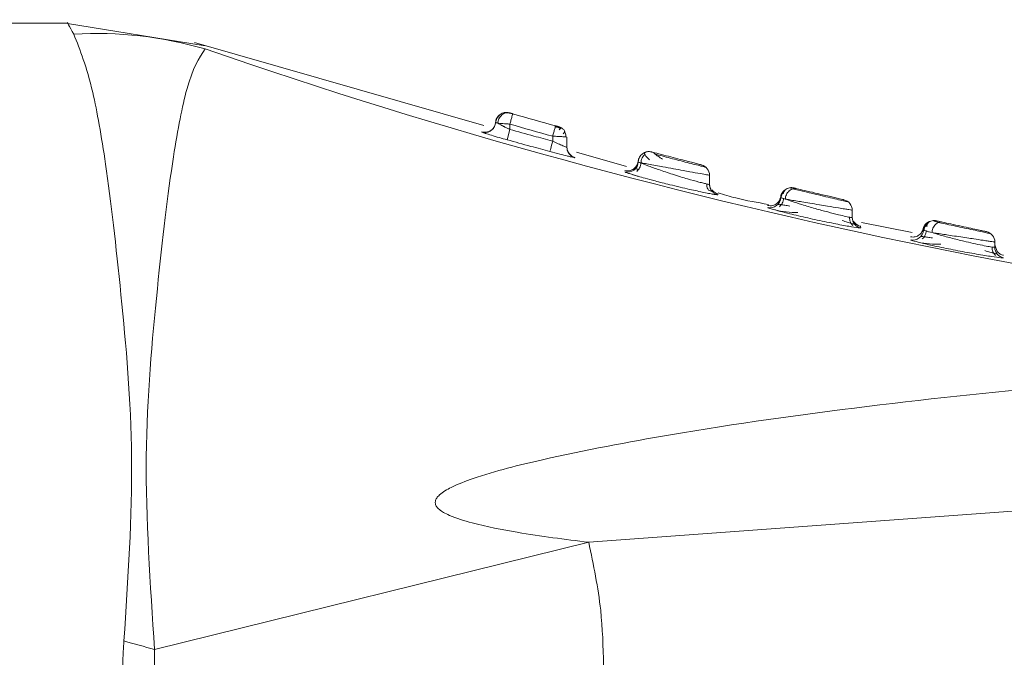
# Model space of a CAD drawing. Header units: millimetres. Extents: x -458 to 1924, y -69 to 431.
# Tile 11 of 49: x -211 to -198, y 162 to 171. Entities that reach past the tile are written whole.
import ezdxf

# ---------------------------------------------------------------- set-up
doc = ezdxf.new("R2010")
doc.units = ezdxf.units.MM

# ---------------------------------------------------------------- blocks, each defined once
blk = doc.blocks.new('Drawing View2')
at = {"color": 7, "linetype": 'Continuous', "lineweight": 18}
for p, q in [((-345.285, -6.366), (-359.885, -6.366)), ((-343.36, -6.683), (-345.317, -6.366)), ((-339.451, -7.8), (-343.509, -6.633)), ((-339.158, -7.617), (-339.151, -7.616)), ((-339.139, -7.622), (-339.154, -7.618)), ((-339.113, -7.619), (-339.116, -7.619)), ((-339.094, -7.621), (-339.093, -7.621)), ((-339.091, -7.626), (-339.094, -7.625)), ((-339.04, -7.64), (-339.045, -7.639)), ((-339.29, -7.786), (-339.285, -7.757)), ((-339.281, -7.758), (-339.276, -7.76)), ((-339.125, -7.999), (-339.085, -7.854)), ((-339.085, -7.779), (-339.085, -7.854)), ((-338.395, -7.818), (-338.398, -7.817)), ((-338.382, -7.822), (-338.382, -7.822)), ((-338.485, -7.949), (-338.485, -8.018)), ((-338.285, -7.963), (-338.285, -8.105)), ((-338.254, -8.192), (-338.277, -8.152)), ((-338.174, -8.25), (-338.174, -8.246)), ((-337.451, -8.374), (-338.152, -8.173)), ((-337.283, -8.512), (-337.38, -8.483)), ((-336.285, -8.497), (-336.285, -8.624)), ((-336.285, -8.624), (-336.285, -8.611)), ((-336.276, -8.672), (-336.285, -8.624)), ((-335.11, -8.685), (-335.151, -8.676)), ((-335.1, -8.674), (-335.103, -8.674)), ((-336.17, -8.77), (-336.17, -8.755)), ((-334.285, -8.987), (-334.285, -9.088)), ((-334.285, -9.088), (-334.285, -9.069)), ((-334.252, -9.159), (-334.277, -9.137)), ((-334.203, -9.233), (-334.166, -9.235)), ((-334.166, -9.235), (-334.167, -9.216)), ((-333.445, -9.3), (-334.156, -9.161)), ((-333.286, -9.268), (-333.288, -9.249)), ((-333.064, -9.157), (-333.14, -9.141)), ((-333.104, -9.135), (-333.11, -9.134)), ((-333.104, -9.135), (-333.098, -9.137)), ((-333.244, -9.281), (-333.206, -9.291)), ((-332.285, -9.434), (-332.285, -9.506)), ((-332.285, -9.47), (-332.251, -9.568)), ((-332.285, -9.506), (-332.285, -9.477)), ((-332.272, -9.558), (-332.277, -9.556)), ((-332.2, -9.653), (-332.162, -9.654)), ((-322.785, -12.521), (-337.98, -13.644)), ((-344.067, -15.147), (-337.98, -13.644))]:
    blk.add_line(p, q, dxfattribs=at)
at = {"color": 7, "linetype": 'Continuous', "lineweight": 18, "flags": 128}
for points in [[(-339.163, -7.617), (-339.161, -7.617), (-339.158, -7.617)], [(-338.524, -8.163), (-338.523, -8.16), (-338.521, -8.151), (-338.517, -8.138), (-338.512, -8.12), (-338.506, -8.098), (-338.5, -8.073), (-338.492, -8.046), (-338.485, -8.018)], [(-335.163, -8.672), (-335.133, -8.67), (-335.1, -8.674)], [(-335.111, -8.685), (-335.085, -8.682), (-335.056, -8.685)], [(-336.248, -8.723), (-336.253, -8.717), (-336.258, -8.71)], [(-333.165, -9.134), (-333.136, -9.132), (-333.104, -9.135)]]:
    blk.add_lwpolyline(points, dxfattribs=at)
at = {"color": 7, "linetype": 'Continuous', "lineweight": 18}
for centre, radius, start, end in [((-344.878, -11.94), 5.431, 73.7437, 93.4003), ((-317.326, 68.492), 79.595, 250.91041, 266.06764), ((-311.6, 88.525), 100, 254.07145, 254.4281), ((-339.435, -7.748), 0.15, 254.1954, 345.2357), ((-311.6, 88.525), 100.15, 254.07145, 254.4281), ((-338.135, -8.105), 0.15, 180.0126, 209.1714), ((-338.135, -8.105), 0.15, 209.1864, 255.0952), ((-337.435, -8.303), 0.15, 255.7021, 357.8504), ((-336.435, -8.497), 0.15, 360, 75.6421), ((-336.135, -8.624), 0.15, 180.0004, 206.6861), ((-335.435, -8.802), 0.15, 257.1479, 356.4955), ((-334.435, -8.987), 0.15, 360, 76.8202), ((-334.135, -9.088), 0.15, 180.0065, 258.0251), ((-333.136, -9.282), 0.15, 107.1134, 167.0605), ((-333.435, -9.255), 0.15, 258.6302, 354.8555), ((-333.435, -9.255), 0.15, 258.6461, 306.7535), ((-332.435, -9.434), 0.15, 360, 77.9926), ((-332.135, -9.506), 0.15, 180.0076, 259.4972), ((-388.654, -174.166), 165.152, 74.33709, 74.49184)]:
    blk.add_arc(centre, radius, start, end, dxfattribs=at)
for points, knots in [([(-345.2, -6.518), (-345.257, -6.417), (-345.313, -6.315), (-345.285, -6.366), (-345.285, -6.366)], [0, 0, 0, 0, 0.9999585, 1, 1, 1, 1]), ([(-344.496, -15.027), (-344.439, -14.156), (-344.327, -12.43), (-344.537, -10.111), (-344.729, -8.416), (-344.956, -7.13), (-345.111, -6.742), (-345.2, -6.518)], [0, 0, 0, 0, 0.215496, 0.427053, 0.635274, 0.788728, 1, 1, 1, 1]), ([(-344.067, -15.147), (-344.129, -14.229), (-344.251, -12.422), (-344.028, -10.004), (-343.828, -8.289), (-343.593, -7.081), (-343.444, -6.855), (-343.358, -6.726)], [0, 0, 0, 0, 0.215583, 0.4246848, 0.6335297, 0.7894029, 1, 1, 1, 1]), ([(-339.223, -7.643), (-339.232, -7.65), (-339.25, -7.665), (-339.27, -7.695), (-339.282, -7.726), (-339.285, -7.748), (-339.286, -7.758)], [0, 0, 0, 0, 0.2672239, 0.5268952, 0.7726226, 1, 1, 1, 1]), ([(-339.285, -7.757), (-339.284, -7.746), (-339.282, -7.725), (-339.269, -7.694), (-339.25, -7.666), (-339.223, -7.642), (-339.192, -7.624), (-339.169, -7.619), (-339.157, -7.617)], [0, 0, 0, 0, 0.1492859, 0.3103459, 0.4803369, 0.6551728, 0.8300088, 1, 1, 1, 1]), ([(-339.221, -7.644), (-339.231, -7.652), (-339.249, -7.667), (-339.268, -7.697), (-339.28, -7.729), (-339.282, -7.75), (-339.283, -7.76)], [0, 0, 0, 0, 0.267472, 0.527266, 0.772918, 1, 1, 1, 1]), ([(-339.223, -7.645), (-339.232, -7.653), (-339.25, -7.668), (-339.268, -7.697), (-339.28, -7.729), (-339.282, -7.75), (-339.283, -7.76)], [0, 0, 0, 0, 0.254694, 0.519027, 0.768961, 1, 1, 1, 1]), ([(-339.159, -7.617), (-339.17, -7.619), (-339.193, -7.625), (-339.223, -7.643), (-339.247, -7.668), (-339.257, -7.689), (-339.261, -7.7)], [0, 0, 0, 0, 0.241426, 0.493257, 0.748603, 1, 1, 1, 1]), ([(-339.254, -7.767), (-339.253, -7.757), (-339.25, -7.736), (-339.238, -7.705), (-339.221, -7.675), (-339.197, -7.65), (-339.17, -7.631), (-339.14, -7.621), (-339.112, -7.618), (-339.094, -7.621), (-339.086, -7.623)], [0, 0, 0, 0, 0.113774, 0.236652, 0.366448, 0.500002, 0.633556, 0.763352, 0.886228, 1, 1, 1, 1]), ([(-339.157, -7.617), (-339.146, -7.616), (-339.125, -7.614), (-339.104, -7.618), (-339.094, -7.621)], [0, 0, 0, 0, 0.518969, 1, 1, 1, 1]), ([(-339.14, -7.622), (-339.13, -7.62), (-339.116, -7.618), (-339.102, -7.62), (-339.098, -7.621)], [0, 0, 0, 0, 0.665402, 1, 1, 1, 1]), ([(-339.086, -7.623), (-339.089, -7.622), (-339.092, -7.621), (-339.093, -7.621), (-339.093, -7.621)], [0, 0, 0, 0, 0.731783, 1, 1, 1, 1]), ([(-339.044, -7.635), (-339.048, -7.634), (-339.055, -7.632), (-339.067, -7.629), (-339.078, -7.625), (-339.083, -7.624), (-339.086, -7.623)], [0, 0, 0, 0, 0.2307988, 0.45919, 0.7320226, 1, 1, 1, 1]), ([(-339.285, -7.75), (-339.286, -7.76), (-339.289, -7.782), (-339.301, -7.813), (-339.32, -7.842), (-339.347, -7.866), (-339.379, -7.884), (-339.413, -7.893), (-339.446, -7.894), (-339.467, -7.889), (-339.477, -7.887)], [0, 0, 0, 0, 0.113729, 0.236596, 0.366411, 0.5, 0.633589, 0.763404, 0.886271, 1, 1, 1, 1]), ([(-339.254, -7.767), (-339.264, -7.764), (-339.278, -7.76), (-339.28, -7.759), (-339.281, -7.758)], [0, 0, 0, 0, 0.661553, 1, 1, 1, 1]), ([(-339.254, -7.767), (-339.244, -7.773), (-339.221, -7.786), (-339.187, -7.803), (-339.16, -7.817), (-339.132, -7.832), (-339.105, -7.845), (-339.085, -7.854)], [0, 0, 0, 0, 0.24972, 0.544545, 0.598513, 0.69255, 1, 1, 1, 1]), ([(-339.085, -7.854), (-338.973, -7.885), (-338.774, -7.94), (-338.573, -7.995), (-338.485, -8.018)], [0, 0, 0, 0, 0.558056, 1, 1, 1, 1]), ([(-338.485, -7.949), (-338.48, -7.93), (-338.469, -7.892), (-338.456, -7.844), (-338.451, -7.825), (-338.448, -7.817)], [0, 0, 0, 0, 0.338543, 0.677086, 1, 1, 1, 1]), ([(-338.37, -7.839), (-338.376, -7.838), (-338.388, -7.834), (-338.409, -7.828), (-338.43, -7.821), (-338.445, -7.817), (-338.453, -7.815)], [0, 0, 0, 0, 0.2547897, 0.5061045, 0.7542934, 1, 1, 1, 1]), ([(-338.452, -7.831), (-338.451, -7.825), (-338.446, -7.808), (-338.445, -7.806), (-338.445, -7.804)], [0, 0, 0, 0, 0.3333333, 1, 1, 1, 1]), ([(-338.403, -7.816), (-338.404, -7.815), (-338.407, -7.815), (-338.414, -7.813), (-338.423, -7.81), (-338.434, -7.807), (-338.441, -7.805), (-338.445, -7.804)], [0, 0, 0, 0, 0.1059066, 0.3337401, 0.5512967, 0.7697127, 1, 1, 1, 1]), ([(-338.404, -7.816), (-338.402, -7.816), (-338.395, -7.818), (-338.387, -7.821), (-338.38, -7.827), (-338.374, -7.835), (-338.376, -7.846), (-338.388, -7.855), (-338.394, -7.859)], [0, 0, 0, 0, 0.0515938, 0.1745724, 0.3011201, 0.4322873, 0.7081462, 1, 1, 1, 1]), ([(-338.339, -7.849), (-338.343, -7.846), (-338.358, -7.83), (-338.379, -7.823), (-338.395, -7.818)], [0, 0, 0, 0, 0.247733, 1, 1, 1, 1]), ([(-338.34, -7.917), (-338.334, -7.911), (-338.32, -7.899), (-338.315, -7.882), (-338.32, -7.865), (-338.333, -7.853), (-338.338, -7.849)], [0, 0, 0, 0, 0.291641, 0.563309, 0.818713, 1, 1, 1, 1]), ([(-339.476, -7.888), (-339.476, -7.888), (-339.476, -7.886), (-339.476, -7.889), (-339.476, -7.892)], [0, 0, 0, 0, 0.119102, 1, 1, 1, 1]), ([(-339.476, -7.892), (-339.474, -7.893), (-339.472, -7.895), (-339.449, -7.903), (-339.439, -7.906)], [0, 0, 0, 0, 0.573401, 1, 1, 1, 1]), ([(-339.439, -7.906), (-339.434, -7.908), (-339.415, -7.914), (-339.344, -7.936), (-339.24, -7.967), (-339.162, -7.989), (-339.125, -7.999)], [0, 0, 0, 0, 0.101763, 0.403229, 0.721524, 1, 1, 1, 1]), ([(-339.125, -7.999), (-339.013, -8.03), (-338.813, -8.085), (-338.613, -8.139), (-338.524, -8.163)], [0, 0, 0, 0, 0.558055, 1, 1, 1, 1]), ([(-338.3, -7.959), (-338.3, -7.95), (-338.301, -7.931), (-338.308, -7.904), (-338.316, -7.887), (-338.32, -7.88)], [0, 0, 0, 0, 0.330482, 0.678172, 1, 1, 1, 1]), ([(-338.485, -8.018), (-338.458, -8.031), (-338.407, -8.055), (-338.349, -8.08), (-338.313, -8.095), (-338.29, -8.104), (-338.287, -8.105), (-338.285, -8.105)], [0, 0, 0, 0, 0.268651, 0.518505, 0.657801, 0.816403, 1, 1, 1, 1]), ([(-338.285, -8.101), (-338.285, -8.101), (-338.285, -8.1), (-338.285, -8.103), (-338.285, -8.105)], [0, 0, 0, 0, 0.102284, 1, 1, 1, 1]), ([(-338.524, -8.163), (-338.477, -8.176), (-338.385, -8.2), (-338.285, -8.225), (-338.222, -8.24), (-338.182, -8.249), (-338.177, -8.25), (-338.174, -8.25)], [0, 0, 0, 0, 0.261453, 0.508983, 0.649421, 0.811251, 1, 1, 1, 1]), ([(-338.173, -8.246), (-338.188, -8.241), (-338.22, -8.23), (-338.242, -8.205), (-338.254, -8.192)], [0, 0, 0, 0, 0.4860241, 1, 1, 1, 1]), ([(-337.285, -8.309), (-337.284, -8.297), (-337.281, -8.273), (-337.267, -8.241), (-337.248, -8.214), (-337.225, -8.194), (-337.199, -8.178), (-337.168, -8.167), (-337.133, -8.163), (-337.109, -8.167), (-337.097, -8.17)], [0, 0, 0, 0, 0.137223, 0.267433, 0.387963, 0.497455, 0.608552, 0.730615, 0.862046, 1, 1, 1, 1]), ([(-337.191, -8.205), (-337.198, -8.212), (-337.214, -8.226), (-337.232, -8.254), (-337.245, -8.288), (-337.247, -8.313), (-337.248, -8.326)], [0, 0, 0, 0, 0.2200674, 0.462731, 0.724706, 1, 1, 1, 1]), ([(-337.172, -8.17), (-337.181, -8.173), (-337.199, -8.181), (-337.196, -8.204), (-337.173, -8.235), (-337.141, -8.265), (-337.125, -8.281)], [0, 0, 0, 0, 0.2184301, 0.4704037, 0.7310122, 1, 1, 1, 1]), ([(-337.172, -8.17), (-337.168, -8.169), (-337.153, -8.164), (-337.128, -8.164), (-337.107, -8.168), (-337.097, -8.17)], [0, 0, 0, 0, 0.161929, 0.59685, 1, 1, 1, 1]), ([(-336.398, -8.351), (-336.399, -8.351), (-336.402, -8.35), (-336.428, -8.344), (-336.48, -8.33), (-336.562, -8.309), (-336.669, -8.281), (-336.799, -8.248), (-336.942, -8.21), (-337.042, -8.184), (-337.09, -8.172), (-337.095, -8.17), (-337.097, -8.17)], [0, 0, 0, 0, 0.05889, 0.131984, 0.227373, 0.317308, 0.424713, 0.545782, 0.670567, 0.834795, 0.917467, 1, 1, 1, 1]), ([(-336.944, -8.27), (-336.965, -8.257), (-337.008, -8.23), (-337.05, -8.2), (-337.071, -8.181), (-337.07, -8.18), (-337.069, -8.179)], [0, 0, 0, 0, 0.297951, 0.58603, 0.860342, 1, 1, 1, 1]), ([(-336.334, -8.385), (-336.338, -8.385), (-336.345, -8.383), (-336.403, -8.368), (-336.487, -8.346), (-336.595, -8.319), (-336.715, -8.288), (-336.837, -8.256), (-336.955, -8.225), (-337.018, -8.209), (-337.049, -8.201)], [0, 0, 0, 0, 0.125014, 0.250318, 0.375424, 0.500328, 0.62511, 0.749892, 0.874812, 1, 1, 1, 1]), ([(-337.285, -8.289), (-337.286, -8.3), (-337.288, -8.321), (-337.3, -8.352), (-337.319, -8.381), (-337.345, -8.406), (-337.376, -8.424), (-337.41, -8.434), (-337.443, -8.436), (-337.464, -8.432), (-337.474, -8.43)], [0, 0, 0, 0, 0.113822, 0.236712, 0.366489, 0.500005, 0.63352, 0.763294, 0.886181, 1, 1, 1, 1]), ([(-337.279, -8.413), (-337.28, -8.413), (-337.297, -8.41), (-337.317, -8.407), (-337.324, -8.409), (-337.328, -8.409)], [0, 0, 0, 0, 0.0155003, 0.5306168, 1, 1, 1, 1]), ([(-337.247, -8.322), (-337.248, -8.334), (-337.251, -8.359), (-337.264, -8.393), (-337.283, -8.421), (-337.298, -8.435), (-337.305, -8.442)], [0, 0, 0, 0, 0.275, 0.536907, 0.779688, 1, 1, 1, 1]), ([(-337.285, -8.309), (-337.284, -8.31), (-337.282, -8.312), (-337.25, -8.321), (-337.159, -8.362), (-337, -8.418), (-336.833, -8.474), (-336.695, -8.518), (-336.565, -8.556), (-336.452, -8.587), (-336.367, -8.609), (-336.32, -8.62), (-336.29, -8.626), (-336.287, -8.625), (-336.285, -8.624)], [0, 0, 0, 0, 0.037884, 0.116656, 0.234838, 0.358919, 0.490121, 0.562296, 0.629991, 0.751634, 0.815627, 0.878228, 0.939621, 1, 1, 1, 1]), ([(-336.285, -8.497), (-336.287, -8.496), (-336.291, -8.495), (-336.331, -8.488), (-336.414, -8.473), (-336.535, -8.452), (-336.666, -8.428), (-336.795, -8.404), (-336.927, -8.381), (-337.047, -8.358), (-337.145, -8.341), (-337.224, -8.325), (-337.275, -8.319), (-337.282, -8.312), (-337.285, -8.309)], [0, 0, 0, 0, 0.065832, 0.132704, 0.235989, 0.351358, 0.415251, 0.503915, 0.599976, 0.669222, 0.755303, 0.834588, 0.917484, 1, 1, 1, 1]), ([(-337.472, -8.449), (-337.464, -8.453), (-337.453, -8.46), (-337.38, -8.483), (-337.326, -8.5), (-337.261, -8.519), (-337.183, -8.541), (-337.035, -8.581), (-336.865, -8.624), (-336.699, -8.664), (-336.531, -8.702), (-336.385, -8.733), (-336.277, -8.755), (-336.216, -8.766), (-336.177, -8.772), (-336.172, -8.771), (-336.17, -8.77)], [0, 0, 0, 0, 0.108868, 0.170073, 0.235648, 0.243541, 0.308214, 0.38546, 0.48989, 0.563467, 0.631506, 0.750347, 0.814407, 0.877392, 0.939244, 1, 1, 1, 1]), ([(-336.302, -8.706), (-336.305, -8.7), (-336.314, -8.684), (-336.323, -8.654), (-336.323, -8.629), (-336.323, -8.617)], [0, 0, 0, 0, 0.223722, 0.60244, 1, 1, 1, 1]), ([(-336.246, -8.724), (-336.247, -8.724), (-336.261, -8.712), (-336.272, -8.693), (-336.276, -8.674), (-336.276, -8.672)], [0, 0, 0, 0, 0.0507847, 0.8809065, 1, 1, 1, 1]), ([(-335.285, -8.811), (-335.284, -8.801), (-335.282, -8.78), (-335.27, -8.75), (-335.251, -8.722), (-335.225, -8.698), (-335.195, -8.681), (-335.173, -8.675), (-335.162, -8.672)], [0, 0, 0, 0, 0.1501578, 0.3115361, 0.4813689, 0.6557677, 0.8301668, 1, 1, 1, 1]), ([(-335.163, -8.672), (-335.174, -8.675), (-335.197, -8.681), (-335.224, -8.701), (-335.245, -8.727), (-335.251, -8.748), (-335.255, -8.759)], [0, 0, 0, 0, 0.239865, 0.490044, 0.745271, 1, 1, 1, 1]), ([(-335.223, -8.831), (-335.222, -8.821), (-335.219, -8.8), (-335.208, -8.769), (-335.191, -8.739), (-335.168, -8.714), (-335.141, -8.695), (-335.112, -8.684), (-335.083, -8.68), (-335.065, -8.683), (-335.056, -8.685)], [0, 0, 0, 0, 0.114126, 0.237091, 0.366746, 0.500021, 0.633293, 0.762938, 0.88589, 1, 1, 1, 1]), ([(-335.162, -8.672), (-335.151, -8.671), (-335.131, -8.668), (-335.11, -8.672), (-335.1, -8.674)], [0, 0, 0, 0, 0.518008, 1, 1, 1, 1]), ([(-334.338, -8.872), (-334.343, -8.871), (-334.352, -8.869), (-334.423, -8.852), (-334.526, -8.828), (-334.654, -8.798), (-334.792, -8.765), (-334.925, -8.733), (-335.044, -8.705), (-335.096, -8.692), (-335.121, -8.686)], [0, 0, 0, 0, 0.125049, 0.25021, 0.37519, 0.500013, 0.624778, 0.749616, 0.87466, 1, 1, 1, 1]), ([(-335.056, -8.685), (-335.072, -8.681), (-335.091, -8.677), (-335.094, -8.676), (-335.095, -8.675)], [0, 0, 0, 0, 0.812734, 1, 1, 1, 1]), ([(-334.401, -8.841), (-334.402, -8.84), (-334.404, -8.84), (-334.423, -8.836), (-334.463, -8.826), (-334.527, -8.811), (-334.61, -8.791), (-334.703, -8.77), (-334.822, -8.741), (-334.96, -8.708), (-335.024, -8.693), (-335.056, -8.685)], [0, 0, 0, 0, 0.060974, 0.134031, 0.226048, 0.34221, 0.435268, 0.540822, 0.65477, 0.828002, 1, 1, 1, 1]), ([(-336.245, -8.726), (-336.249, -8.724), (-336.257, -8.721), (-336.28, -8.713), (-336.3, -8.706), (-336.302, -8.706)], [0, 0, 0, 0, 0.487169, 0.968235, 1, 1, 1, 1]), ([(-336.169, -8.755), (-336.185, -8.75), (-336.217, -8.739), (-336.241, -8.714), (-336.253, -8.702)], [0, 0, 0, 0, 0.485468, 1, 1, 1, 1]), ([(-336.17, -8.77), (-336.185, -8.765), (-336.215, -8.756), (-336.236, -8.734), (-336.246, -8.724)], [0, 0, 0, 0, 0.538837, 1, 1, 1, 1]), ([(-335.46, -8.905), (-335.613, -8.879), (-335.852, -8.839), (-336.084, -8.769), (-336.166, -8.744)], [0, 0, 0, 0, 0.6428435, 1, 1, 1, 1]), ([(-335.285, -8.782), (-335.287, -8.794), (-335.29, -8.818), (-335.304, -8.849), (-335.323, -8.875), (-335.345, -8.896), (-335.371, -8.911), (-335.401, -8.922), (-335.435, -8.926), (-335.459, -8.922), (-335.471, -8.92)], [0, 0, 0, 0, 0.136997, 0.267594, 0.389104, 0.5, 0.610896, 0.732407, 0.863003, 1, 1, 1, 1]), ([(-335.247, -8.819), (-335.248, -8.832), (-335.251, -8.856), (-335.264, -8.889), (-335.282, -8.917), (-335.297, -8.931), (-335.304, -8.938)], [0, 0, 0, 0, 0.274767, 0.536455, 0.779273, 1, 1, 1, 1]), ([(-335.227, -8.699), (-335.236, -8.706), (-335.254, -8.721), (-335.273, -8.75), (-335.285, -8.781), (-335.287, -8.802), (-335.288, -8.812)], [0, 0, 0, 0, 0.266307, 0.52548, 0.771467, 1, 1, 1, 1]), ([(-335.223, -8.831), (-335.241, -8.826), (-335.277, -8.815), (-335.282, -8.812), (-335.285, -8.811)], [0, 0, 0, 0, 0.499024, 1, 1, 1, 1]), ([(-335.223, -8.702), (-335.232, -8.71), (-335.249, -8.725), (-335.267, -8.755), (-335.279, -8.786), (-335.281, -8.808), (-335.281, -8.818)], [0, 0, 0, 0, 0.266918, 0.526412, 0.772222, 1, 1, 1, 1]), ([(-335.223, -8.702), (-335.232, -8.71), (-335.249, -8.725), (-335.267, -8.755), (-335.278, -8.785), (-335.28, -8.804), (-335.281, -8.813)], [0, 0, 0, 0, 0.277759, 0.547791, 0.803582, 1, 1, 1, 1]), ([(-335.223, -8.831), (-335.193, -8.841), (-335.133, -8.863), (-334.985, -8.911), (-334.809, -8.963), (-334.628, -9.012), (-334.479, -9.05), (-334.369, -9.076), (-334.298, -9.09), (-334.289, -9.089), (-334.285, -9.088)], [0, 0, 0, 0, 0.117871, 0.245763, 0.395767, 0.530728, 0.660259, 0.774453, 0.8886, 1, 1, 1, 1]), ([(-334.285, -8.987), (-334.287, -8.986), (-334.292, -8.985), (-334.329, -8.979), (-334.39, -8.969), (-334.488, -8.953), (-334.611, -8.933), (-334.751, -8.91), (-334.874, -8.889), (-334.986, -8.871), (-335.081, -8.855), (-335.163, -8.841), (-335.203, -8.834), (-335.223, -8.831)], [0, 0, 0, 0, 0.0809129, 0.164987, 0.2523155, 0.3429813, 0.4760437, 0.5639681, 0.6685035, 0.7546906, 0.8292366, 0.9180785, 1, 1, 1, 1]), ([(-335.468, -8.948), (-335.46, -8.953), (-335.442, -8.962), (-335.339, -8.99), (-335.288, -9.004)], [0, 0, 0, 0, 0.505253, 1, 1, 1, 1]), ([(-335.161, -8.929), (-335.185, -8.924), (-335.232, -8.916), (-335.282, -8.908), (-335.316, -8.903), (-335.322, -8.905), (-335.325, -8.905)], [0, 0, 0, 0, 0.25503, 0.510407, 0.76655, 1, 1, 1, 1]), ([(-335.372, -8.982), (-335.319, -8.993), (-335.218, -9.016), (-335.101, -9.019), (-335.045, -9.02)], [0, 0, 0, 0, 0.524534, 1, 1, 1, 1]), ([(-335.288, -9.004), (-335.286, -9.004), (-335.238, -9.018), (-335.068, -9.059), (-334.809, -9.118), (-334.54, -9.174), (-334.318, -9.216), (-334.241, -9.227), (-334.203, -9.233)], [0, 0, 0, 0, 0.005955, 0.202049, 0.406582, 0.612103, 0.812688, 1, 1, 1, 1]), ([(-334.277, -9.201), (-334.283, -9.194), (-334.297, -9.18), (-334.312, -9.153), (-334.322, -9.119), (-334.323, -9.095), (-334.323, -9.083)], [0, 0, 0, 0, 0.220871, 0.463715, 0.725343, 1, 1, 1, 1]), ([(-334.247, -9.188), (-334.251, -9.187), (-334.257, -9.184), (-334.294, -9.172), (-334.35, -9.155), (-334.4, -9.139), (-334.425, -9.131)], [0, 0, 0, 0, 0.235849, 0.493526, 0.748253, 1, 1, 1, 1]), ([(-334.166, -9.212), (-334.182, -9.207), (-334.215, -9.197), (-334.239, -9.172), (-334.252, -9.159)], [0, 0, 0, 0, 0.484896, 1, 1, 1, 1]), ([(-333.286, -9.226), (-333.287, -9.237), (-333.291, -9.26), (-333.309, -9.299), (-333.343, -9.337), (-333.391, -9.359), (-333.433, -9.365), (-333.455, -9.361), (-333.467, -9.36)], [0, 0, 0, 0, 0.136954, 0.267626, 0.5, 0.732374, 0.863046, 1, 1, 1, 1]), ([(-333.214, -9.148), (-333.224, -9.154), (-333.243, -9.166), (-333.265, -9.192), (-333.281, -9.219), (-333.286, -9.239), (-333.289, -9.248)], [0, 0, 0, 0, 0.265346, 0.524013, 0.770275, 1, 1, 1, 1]), ([(-333.286, -9.268), (-333.284, -9.259), (-333.281, -9.239), (-333.269, -9.21), (-333.25, -9.183), (-333.226, -9.16), (-333.196, -9.143), (-333.165, -9.133), (-333.134, -9.13), (-333.114, -9.134), (-333.104, -9.135)], [0, 0, 0, 0, 0.115075, 0.238255, 0.367497, 0.5, 0.632503, 0.761746, 0.884925, 1, 1, 1, 1]), ([(-333.219, -9.164), (-333.228, -9.172), (-333.245, -9.187), (-333.263, -9.216), (-333.275, -9.246), (-333.277, -9.267), (-333.278, -9.277)], [0, 0, 0, 0, 0.266054, 0.525105, 0.771168, 1, 1, 1, 1]), ([(-333.165, -9.135), (-333.176, -9.138), (-333.198, -9.144), (-333.221, -9.163), (-333.237, -9.19), (-333.238, -9.211), (-333.239, -9.222)], [0, 0, 0, 0, 0.237115, 0.485752, 0.741625, 1, 1, 1, 1]), ([(-333.168, -9.3), (-333.166, -9.29), (-333.164, -9.27), (-333.153, -9.239), (-333.138, -9.211), (-333.117, -9.186), (-333.094, -9.167), (-333.068, -9.155), (-333.044, -9.15), (-333.028, -9.152), (-333.021, -9.154)], [0, 0, 0, 0, 0.114654, 0.237751, 0.367198, 0.500063, 0.632919, 0.762338, 0.885395, 1, 1, 1, 1]), ([(-333.02, -9.154), (-333.047, -9.148), (-333.094, -9.137), (-333.101, -9.136), (-333.104, -9.135)], [0, 0, 0, 0, 0.583209, 1, 1, 1, 1]), ([(-332.342, -9.316), (-332.346, -9.315), (-332.354, -9.313), (-332.414, -9.301), (-332.504, -9.281), (-332.617, -9.257), (-332.743, -9.23), (-332.869, -9.203), (-332.988, -9.177), (-333.048, -9.164), (-333.078, -9.157)], [0, 0, 0, 0, 0.124956, 0.25011, 0.375142, 0.500056, 0.624909, 0.74979, 0.874791, 1, 1, 1, 1]), ([(-333.074, -9.158), (-333.065, -9.155), (-333.047, -9.15), (-333.03, -9.152), (-333.021, -9.154)], [0, 0, 0, 0, 0.487704, 1, 1, 1, 1]), ([(-332.404, -9.287), (-332.405, -9.287), (-332.406, -9.286), (-332.423, -9.283), (-332.457, -9.275), (-332.521, -9.262), (-332.623, -9.24), (-332.759, -9.211), (-332.909, -9.178), (-332.983, -9.162), (-333.02, -9.154)], [0, 0, 0, 0, 0.062202, 0.135737, 0.227017, 0.340978, 0.481272, 0.64725, 0.824568, 1, 1, 1, 1]), ([(-333.16, -9.376), (-333.184, -9.372), (-333.23, -9.365), (-333.28, -9.357), (-333.314, -9.354), (-333.32, -9.355), (-333.323, -9.355)], [0, 0, 0, 0, 0.254896, 0.510277, 0.766528, 1, 1, 1, 1]), ([(-333.247, -9.271), (-333.248, -9.283), (-333.251, -9.307), (-333.263, -9.34), (-333.28, -9.368), (-333.295, -9.382), (-333.302, -9.389)], [0, 0, 0, 0, 0.274582, 0.536108, 0.778961, 1, 1, 1, 1]), ([(-333.162, -9.301), (-333.198, -9.292), (-333.268, -9.274), (-333.28, -9.27), (-333.286, -9.268)], [0, 0, 0, 0, 0.501133, 1, 1, 1, 1]), ([(-333.162, -9.301), (-333.133, -9.31), (-333.059, -9.334), (-332.904, -9.376), (-332.734, -9.418), (-332.582, -9.454), (-332.456, -9.48), (-332.358, -9.499), (-332.296, -9.508), (-332.289, -9.507), (-332.285, -9.506)], [0, 0, 0, 0, 0.1034983, 0.2586623, 0.4125095, 0.5223361, 0.6494903, 0.7712102, 0.8878953, 1, 1, 1, 1]), ([(-332.285, -9.434), (-332.287, -9.433), (-332.291, -9.433), (-332.323, -9.428), (-332.375, -9.42), (-332.458, -9.408), (-332.562, -9.392), (-332.68, -9.374), (-332.793, -9.357), (-332.903, -9.341), (-333.005, -9.325), (-333.091, -9.312), (-333.139, -9.305), (-333.162, -9.301)], [0, 0, 0, 0, 0.081863, 0.166352, 0.253534, 0.343472, 0.472825, 0.555787, 0.650793, 0.754358, 0.828991, 0.917965, 1, 1, 1, 1]), ([(-333.465, -9.402), (-333.456, -9.407), (-333.439, -9.416), (-333.335, -9.441), (-333.284, -9.454)], [0, 0, 0, 0, 0.507279, 1, 1, 1, 1]), ([(-333.361, -9.435), (-333.308, -9.445), (-333.208, -9.465), (-333.094, -9.464), (-333.04, -9.464)], [0, 0, 0, 0, 0.524647, 1, 1, 1, 1]), ([(-333.284, -9.454), (-333.282, -9.454), (-333.234, -9.466), (-333.064, -9.503), (-332.806, -9.555), (-332.539, -9.603), (-332.316, -9.639), (-332.238, -9.648), (-332.2, -9.653)], [0, 0, 0, 0, 0.007098, 0.203145, 0.406116, 0.610154, 0.810663, 1, 1, 1, 1]), ([(-332.277, -9.62), (-332.284, -9.613), (-332.297, -9.599), (-332.312, -9.571), (-332.322, -9.538), (-332.322, -9.514), (-332.323, -9.502)], [0, 0, 0, 0, 0.221141, 0.464011, 0.725494, 1, 1, 1, 1]), ([(-332.249, -9.604), (-332.252, -9.603), (-332.258, -9.601), (-332.295, -9.59), (-332.349, -9.575), (-332.399, -9.561), (-332.424, -9.554)], [0, 0, 0, 0, 0.235508, 0.493106, 0.747915, 1, 1, 1, 1]), ([(-332.162, -9.619), (-332.179, -9.614), (-332.213, -9.605), (-332.238, -9.58), (-332.251, -9.567)], [0, 0, 0, 0, 0.484355, 1, 1, 1, 1]), ([(-322.785, -11.062), (-324.623, -11.098), (-328.399, -11.172), (-333.083, -11.584), (-336.523, -12.066), (-338.363, -12.413), (-339.392, -12.667), (-339.87, -12.849), (-340.043, -12.946), (-340.111, -13.019), (-340.132, -13.063), (-340.132, -13.107), (-340.111, -13.149), (-340.071, -13.189), (-340.011, -13.229), (-339.861, -13.302), (-339.516, -13.404), (-338.863, -13.532), (-338.314, -13.602), (-337.98, -13.644)], [0, 0, 0, 0, 0.277155, 0.569443, 0.709642, 0.801656, 0.852577, 0.869317, 0.879228, 0.882226, 0.884534, 0.88657, 0.888768, 0.891502, 0.895083, 0.899771, 0.916626, 0.949186, 1, 1, 1, 1]), ([(-337.98, -13.644), (-337.913, -13.961), (-337.793, -14.529), (-337.778, -15.109), (-337.771, -15.366)], [0, 0, 0, 0, 0.556738, 1, 1, 1, 1]), ([(-344.511, -15.366), (-344.511, -15.303), (-344.509, -15.19), (-344.5, -15.077), (-344.496, -15.027)], [0, 0, 0, 0, 0.558771, 1, 1, 1, 1]), ([(-344.067, -15.366), (-344.067, -15.325), (-344.067, -15.252), (-344.067, -15.179), (-344.067, -15.147)], [0, 0, 0, 0, 0.56272, 1, 1, 1, 1])]:
    blk.add_open_spline(points, degree=3, knots=knots, dxfattribs=at)
for points in [[(-339.085, -7.779), (-339.08, -7.761), (-339.069, -7.723), (-339.055, -7.675), (-339.046, -7.642), (-339.044, -7.637), (-339.044, -7.635)], [(-339.085, -7.779), (-339.102, -7.778), (-339.135, -7.776), (-339.183, -7.773), (-339.224, -7.77), (-339.244, -7.768), (-339.254, -7.767)], [(-338.285, -7.963), (-338.288, -7.961), (-338.294, -7.959), (-338.34, -7.956), (-338.406, -7.952), (-338.459, -7.95), (-338.485, -7.949)]]:
    blk.add_open_spline(points, degree=3, dxfattribs=at)

msp = doc.modelspace()

# ---------------------------------------------------------------- block references
at = {"color": 7, "linetype": 'Continuous', "lineweight": 18}
msp.add_blockref('Drawing View2', (134.584, 177.474), dxfattribs=at)

doc.saveas('drawing.dxf')
